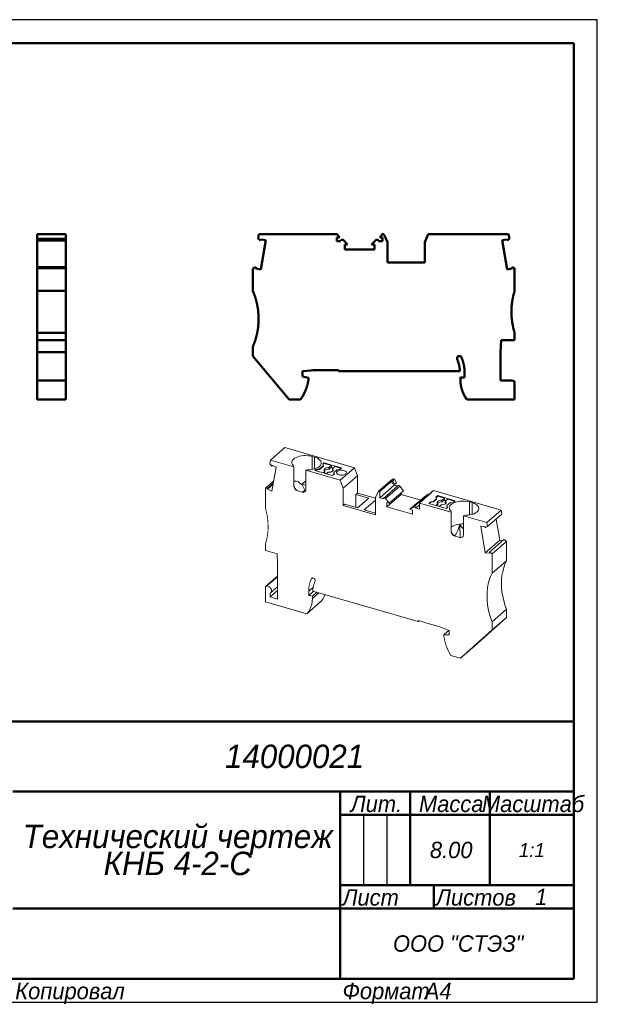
# Model space of a CAD drawing. Header units: millimetres. Extents: x 0 to 297, y 0 to 210.
# Tile 2 of 2: x 173 to 297, y 0 to 210. Entities that reach past the tile are written whole.
import ezdxf

# ---------------------------------------------------------------- set-up
doc = ezdxf.new("R2010")
doc.units = ezdxf.units.MM

# ---------------------------------------------------------------- blocks, each defined once
blk = doc.blocks.new('_FR1Страница_1')
at = {"color": 7, "lineweight": 25, "flags": 128}
for points in [[(297, 210), (0, 210)], [(297, 0), (297, 210)], [(247, 40), (247, 25)], [(252, 40), (252, 25)], [(242, 20), (292, 20)], [(0, 0), (297, 0)]]:
    blk.add_lwpolyline(points, dxfattribs=at)
at = {"color": 7, "lineweight": 50, "flags": 128}
for points in [[(20, 205), (292, 205)], [(292, 205), (292, 5)], [(107, 60), (292, 60)], [(172, 45), (292, 45)], [(242, 45), (242, 5)], [(257, 45), (257, 25)], [(274, 45), (274, 25)], [(242, 40), (292, 40)], [(242, 25), (292, 25)], [(262, 25), (262, 20)], [(172, 20), (292, 20)], [(292, 5), (20, 5)]]:
    blk.add_lwpolyline(points, dxfattribs=at)
at = {"color": 7}
for s, insert, char_height, width, attachment_point in [('\\pl0.5;{\\fT-FLEX Type A|b0|i1;\\l14000021 \\P}', (232, 52.5), 5, 122.5, 5), ('\\pl0.5;{\\fT-FLEX Type A|b0|i1;\\lМасштаб\\P}', (283, 44.125), 3.5, 19.75, 2), ('\\pl0.5;{\\fT-FLEX Type A|b0|i1;\\lЛит.\\P}', (249.5, 44.125), 3.5, 16.75, 2), ('\\pl0.5;{\\fT-FLEX Type A|b0|i1;\\lМасса\\P}', (265.5, 44.125), 3.5, 18.75, 2), ('\\pl0.5;{\\fT-FLEX Type A|b0|i1;\\l8.00\\P}', (265.5, 32.5), 3.5, 18.75, 5), ('{\\fT-FLEX Type A|b0|i1;\\l1:1\\P}', (283, 32.5), 3, 19.5, 5), ('\\pl0.5;{\\fT-FLEX Type A|b0|i1;\\l\\P}', (244.5, 32.5), 3.5, 6.75, 5), ('\\pl0.5;{\\fT-FLEX Type A|b0|i1;\\l\\P}', (249.5, 32.5), 3.5, 6.75, 5), ('\\pl0.5;{\\fT-FLEX Type A|b0|i1;\\l\\P}', (254.5, 32.5), 3.5, 6.75, 5), ('\\pl0.5;{\\fT-FLEX Type A|b0|i1;\\l\\H0.857143x;\\P}', (283, 32.5), 3.5, 19.75, 5), ('\\pl0.5;{\\fT-FLEX Type A|b0|i1;\\lЛист\\P}', (242, 24.125), 3.5, 11.75, 1), ('\\pl0.5;{\\fT-FLEX Type A|b0|i1;\\l\\H0.857143x;\\P}', (257, 24.125), 3.5, 11.75, 2), ('\\pl0.5;{\\fT-FLEX Type A|b0|i1;\\lЛистов\\P}', (262, 24.125), 3.5, 17.75, 1), ('{\\fT-FLEX Type A|b0|i1;\\l1\\P}', (285, 22.5), 3.5, 15.75, 5), ('\\pl0.5;{\\fT-FLEX Type A|b0|i1;\\l\\H0.857143x;\\P}', (285, 24.125), 3.5, 15.75, 2), ('{\\fT-FLEX Type A|b0|i1;\\l\\P}', (257, 22.5), 3.5, 11.75, 5), ('{\\fT-FLEX Type A|b0|i1;\\l}', (207, 20), 3, 71.5, 5), ('\\pl0.5;{\\fT-FLEX Type A|b0|i1;\\lООО "СТЭЗ"\\P}', (267, 12.5), 3.5, 51.75, 5), ('\\pl0.6;{\\fT-FLEX Type A|b0|i1;\\l \\P}', (207, 12.5), 3.5, 71.75, 5), ('\\pl0.5;{\\fT-FLEX Type A|b0|i1;\\lКопировал\\P}', (172, 4.125), 3.5, 23.566, 1), ('\\pl0.5;{\\fT-FLEX Type A|b0|i1;\\l\\P}', (193.816, 4.125), 3.5, 40.967, 1), ('\\pl0.5;{\\fT-FLEX Type A|b0|i1;\\lФормат\\P}', (242, 4.125), 3.5, 18.675, 1), ('\\pl0.5;{\\fT-FLEX Type A|b0|i1;\\l\\P}', (258.925, 4.125), 3.5, 9.825, 1), ('{\\fT-FLEX Type A|b0|i1;\\lA4\\P}', (262.962, 4.125), 3.5, 9.825, 2)]:
    blk.add_mtext(s, dxfattribs=dict(at, insert=insert, char_height=char_height, width=width, attachment_point=attachment_point))
at = {"color": 7, "insert": (207, 32.5), "char_height": 5, "width": 72.5, "attachment_point": 5, "line_spacing_factor": 0.692771}
blk.add_mtext('\\pl0.5;{\\fT-FLEX Type A|b0|i1;\\lТехнический чертеж\\PКНБ 4-2-С\\P}', dxfattribs=at)
blk = doc.blocks.new('Страница_1')
at = {"color": 7, "lineweight": 50, "flags": 128}
for points in [[(177.162, 163.159), (177.162, 164.161)], [(183.312, 164.161), (177.162, 164.161)], [(183.312, 163.159), (177.162, 163.159)], [(177.162, 162.766), (177.162, 163.159)], [(177.162, 162.766), (183.312, 162.766)], [(177.162, 157.077), (177.162, 162.76)], [(183.312, 163.159), (183.312, 164.161)], [(183.312, 162.766), (183.312, 163.159)], [(183.312, 157.077), (183.312, 162.76)], [(224.602, 164.161), (224.438, 163.232)], [(224.438, 163.232), (224.993, 162.766)], [(241.364, 164.161), (224.602, 164.161)], [(225.041, 163.033), (224.993, 162.766)], [(226.095, 162.848), (224.997, 156.619)], [(226.095, 162.848), (225.041, 163.033)], [(241.262, 163.461), (241.262, 162.661)], [(241.262, 163.461), (241.854, 163.461)], [(241.262, 162.661), (242.172, 162.661)], [(241.364, 164.161), (241.854, 163.461)], [(243.595, 161.962), (242.684, 162.873)], [(248.73, 161.962), (249.641, 162.873)], [(250.153, 162.661), (251.062, 162.661)], [(250.471, 163.461), (250.961, 164.161)], [(250.471, 163.461), (251.062, 163.461)], [(250.961, 164.161), (251.373, 164.161)], [(251.062, 162.661), (251.062, 163.461)], [(252.112, 162.411), (251.373, 164.161)], [(252.112, 158.111), (252.112, 162.411)], [(260.852, 164.161), (260.112, 162.411)], [(260.112, 162.411), (260.112, 158.111)], [(260.852, 164.161), (278.023, 164.161)], [(277.684, 163.033), (276.63, 162.848)], [(277.728, 156.619), (276.63, 162.848)], [(277.731, 162.766), (277.684, 163.033)], [(277.731, 162.766), (278.2, 163.159)], [(278.2, 163.159), (278.023, 164.161)], [(242.987, 161.962), (243.595, 161.962)], [(242.987, 161.962), (242.987, 160.911)], [(242.987, 160.911), (249.337, 160.911)], [(248.73, 161.962), (249.337, 161.962)], [(249.337, 161.962), (249.337, 160.911)], [(252.112, 158.111), (260.112, 158.111)], [(183.312, 157.072), (177.162, 157.072)], [(177.162, 156.862), (177.162, 157.072)], [(183.312, 156.862), (177.162, 156.862)], [(177.162, 152.061), (177.162, 156.862)], [(183.312, 156.862), (183.312, 157.072)], [(183.312, 152.061), (183.312, 156.862)], [(223.99, 157.072), (223.312, 156.826)], [(223.312, 156.826), (223.312, 152.061)], [(223.99, 157.072), (223.942, 156.805)], [(223.942, 156.805), (224.997, 156.619)], [(277.728, 156.619), (278.782, 156.805)], [(279.312, 156.862), (278.735, 157.072)], [(278.782, 156.805), (278.735, 157.072)], [(279.312, 152.061), (279.312, 156.862)], [(177.162, 152.061), (177.162, 147.561)], [(177.162, 152.061), (183.312, 152.061)], [(183.312, 152.061), (183.312, 147.561)], [(177.162, 147.561), (177.162, 143.061)], [(183.312, 147.561), (183.312, 143.061)], [(177.162, 141.461), (177.162, 143.061)], [(177.162, 143.061), (183.312, 143.061)], [(183.312, 141.461), (177.162, 141.461)], [(177.162, 141.461), (177.162, 138.961)], [(183.312, 141.461), (183.312, 143.061)], [(183.312, 141.461), (183.312, 138.961)], [(276.411, 141.461), (276.312, 138.961)], [(276.411, 141.461), (279.312, 141.461)], [(279.312, 141.461), (279.312, 143.061)], [(177.162, 138.961), (177.162, 132.861)], [(177.162, 138.961), (183.312, 138.961)], [(183.312, 138.961), (183.312, 132.866)], [(223.312, 138.061), (223.312, 140.061)], [(276.312, 138.961), (276.312, 132.861)], [(231.126, 128.811), (223.312, 138.061)], [(233.912, 134.861), (233.968, 134.866)], [(233.912, 134.861), (233.912, 134.553)], [(233.968, 134.866), (235.758, 135.022)], [(235.758, 135.022), (236.198, 135.061)], [(236.198, 135.061), (238.859, 135.061)], [(238.859, 135.061), (241.612, 135.061)], [(241.612, 134.861), (241.612, 135.061)], [(267.606, 134.861), (241.612, 134.861)], [(267.574, 135.31), (267.606, 134.861)], [(268.584, 135.25), (268.612, 134.561)], [(177.162, 132.832), (177.162, 132.861)], [(178.262, 132.861), (177.162, 132.861)], [(177.162, 132.832), (177.162, 132.348)], [(183.312, 132.861), (178.265, 132.861)], [(183.312, 132.832), (183.312, 132.861)], [(183.312, 132.832), (183.312, 132.348)], [(233.912, 134.553), (233.912, 134.393)], [(233.912, 134.393), (233.912, 133.761)], [(233.912, 133.761), (235.212, 133.413)], [(235.212, 132.961), (235.212, 133.413)], [(267.712, 133.004), (267.712, 133.561)], [(268.112, 133.526), (267.712, 133.561)], [(268.612, 133.482), (268.112, 133.526)], [(268.612, 134.561), (268.612, 134.184)], [(268.612, 134.184), (268.612, 133.971)], [(268.612, 133.971), (268.612, 133.482)], [(278.712, 132.861), (276.312, 132.861)], [(278.937, 132.832), (278.712, 132.861)], [(177.162, 128.811), (177.162, 132.348)], [(183.312, 128.811), (183.312, 132.348)], [(279.312, 128.811), (279.312, 132.348)], [(183.312, 128.811), (177.162, 128.811)], [(231.126, 128.811), (233.517, 128.811)], [(269.107, 128.811), (279.312, 128.811)]]:
    blk.add_lwpolyline(points, dxfattribs=at)
at = {"color": 7, "linetype": 'Continuous', "lineweight": 50, "const_width": 0.5}
for points in [[(242.684, 162.873, 0.6681786), (242.172, 162.661, 0.6681786)], [(250.153, 162.661, 0.6681786), (249.641, 162.873, 0.6681786)], [(223.312, 140.061, 0.2087122), (223.312, 152.061, 0.2087122)], [(279.312, 152.061, 0.0763208), (278.621, 147.561, 0.0763208)], [(278.621, 147.561, 0.0763208), (279.312, 143.061, 0.0763208)], [(267.954, 137.801, 0.8171923), (266.993, 137.606, 0.8171923)], [(266.993, 137.606, 0.1005988), (267.033, 137.411, 0.1005988)], [(267.574, 135.31, 0.0746912), (267.033, 137.411, 0.0746912)], [(268.584, 135.25, 0.079661), (267.954, 137.801, 0.079661)], [(233.517, 128.811, 0.1196559), (235.212, 132.961, 0.1196559)], [(267.712, 133.004, 0.1619815), (269.107, 128.811, 0.1619815)], [(279.312, 132.348, 0.3419987), (278.937, 132.832, 0.3419987)]]:
    blk.add_lwpolyline(points, format="xyb", dxfattribs=at)
at = {"color": 7, "lineweight": 18, "flags": 128}
for points in [[(227.118, 115.855), (230.193, 118.518)], [(245.063, 114.225), (230.193, 118.518)], [(226.965, 115.031), (227.118, 115.855)], [(232.063, 114.427), (227.118, 115.855)], [(231.956, 114.737), (231.784, 114.952), (231.682, 115.177), (231.653, 115.408), (231.698, 115.639), (231.816, 115.862), (232.003, 116.074), (232.256, 116.268), (232.567, 116.439), (232.928, 116.584), (233.331, 116.698), (233.765, 116.778), (234.219, 116.823), (234.681, 116.831), (235.14, 116.803), (235.585, 116.738), (236.003, 116.638)], [(236.003, 116.638), (236.522, 116.488)], [(236.003, 113.861), (236.003, 116.638)], [(236.522, 116.488), (236.984, 116.323), (237.373, 116.115), (237.673, 115.874), (237.873, 115.608), (237.966, 115.328), (237.947, 115.043), (237.818, 114.767), (237.584, 114.508)], [(236.522, 113.979), (236.522, 116.488)], [(227.37, 114.573), (226.965, 115.031)], [(227.37, 114.573), (227.411, 114.793)], [(227.55, 114.729), (227.37, 114.573)], [(227.373, 109.249), (228.324, 114.369)], [(227.411, 114.793), (228.324, 114.369)], [(232.063, 110.313), (232.063, 114.427)], [(232.071, 110.378), (232.071, 114.492)], [(241.988, 111.562), (234.661, 113.677)], [(234.661, 109.563), (234.661, 113.677)], [(237.584, 114.508), (237.387, 114.359), (237.154, 114.223), (236.891, 114.103), (236.599, 114), (236.285, 113.916), (235.952, 113.851), (235.606, 113.807), (235.252, 113.785)], [(236.87, 113.84), (236.614, 113.618)], [(236.727, 113.586), (236.87, 113.71)], [(237.601, 113.973), (236.87, 113.84)], [(237.601, 113.843), (236.87, 113.71)], [(236.87, 113.84), (236.87, 113.71)], [(238.419, 114.681), (237.601, 113.973)], [(237.601, 113.843), (238.419, 114.551)], [(237.601, 113.973), (237.601, 113.843)], [(238.539, 115.285), (238.284, 115.064)], [(238.284, 115.064), (238.419, 114.681)], [(238.319, 114.965), (238.539, 115.156)], [(238.419, 114.681), (238.419, 114.551)], [(238.721, 113.463), (238.585, 113.59), (238.527, 113.731), (238.553, 113.875), (238.659, 114.009), (238.838, 114.123), (239.075, 114.206), (239.349, 114.252), (239.637, 114.256)], [(238.539, 115.285), (238.539, 115.156)], [(242.263, 114.21), (238.539, 115.285)], [(240.142, 114.693), (238.539, 115.156)], [(238.594, 113.581), (238.659, 113.663), (238.838, 113.776), (239.075, 113.859), (239.349, 113.905), (239.637, 113.91)], [(240.33, 114.056), (240.466, 113.929), (240.524, 113.787), (240.498, 113.644), (240.392, 113.509), (240.213, 113.396), (239.976, 113.313), (239.702, 113.267), (239.414, 113.263)], [(239.637, 114.256), (240.142, 114.693)], [(239.637, 113.91), (240.142, 114.347)], [(239.637, 114.256), (239.637, 113.91)], [(240.142, 114.693), (240.142, 114.347)], [(240.534, 114.233), (240.142, 114.347)], [(240.834, 114.493), (240.33, 114.056)], [(240.33, 114.056), (240.33, 113.71)], [(240.33, 113.71), (240.457, 113.591)], [(240.628, 113.194), (241.308, 113.783)], [(242.151, 114.113), (240.834, 114.493)], [(241.308, 113.783), (241.855, 113.856)], [(243.122, 113.496), (242.943, 113.589), (242.723, 113.656), (242.477, 113.695), (242.22, 113.703), (241.966, 113.68), (241.732, 113.626), (241.531, 113.545), (241.376, 113.442)], [(241.855, 113.856), (242.263, 114.21)], [(241.988, 111.562), (245.063, 114.225)], [(245.063, 114.225), (245.704, 112.524)], [(236.614, 113.618), (240.338, 112.543)], [(238.329, 113.123), (238.721, 113.463)], [(238.629, 113.037), (238.721, 113.116)], [(238.721, 113.463), (238.721, 113.116)], [(239.414, 113.263), (239.022, 112.923)], [(240.338, 112.543), (240.774, 112.921)], [(240.774, 112.921), (240.628, 113.194)], [(240.628, 113.194), (240.628, 113.064)], [(240.628, 113.064), (240.726, 112.879)], [(241.376, 113.442), (241.291, 113.348), (241.244, 113.248), (241.237, 113.145), (241.271, 113.043), (241.343, 112.947), (241.452, 112.86), (241.593, 112.785), (241.76, 112.725), (241.948, 112.682), (242.148, 112.659), (242.354, 112.655), (242.557, 112.672), (242.75, 112.708), (242.924, 112.763), (243.075, 112.833), (243.194, 112.917)], [(241.988, 111.562), (242.629, 109.861)], [(245.704, 112.524), (242.629, 109.861)], [(243.194, 112.917), (243.307, 113.059), (243.333, 113.212), (243.27, 113.362), (243.122, 113.496)], [(245.704, 112.524), (245.704, 108.801)], [(250.198, 109.192), (253.273, 111.855)], [(253.229, 111.406), (253.629, 111.752)], [(253.629, 111.752), (253.273, 111.855)], [(254.054, 111.023), (253.629, 111.752)], [(226.001, 109.856), (227.771, 111.389)], [(226.001, 109.856), (226.501, 109.894)], [(226.001, 105.698), (226.001, 109.856)], [(226.46, 109.674), (227.642, 110.697)], [(226.46, 109.674), (226.501, 109.894)], [(227.373, 109.249), (226.46, 109.674)], [(226.501, 109.894), (227.683, 110.918)], [(232.063, 110.313), (232.08, 110.153), (232.13, 109.991), (232.311, 109.687), (232.574, 109.445), (232.879, 109.299)], [(232.071, 111.237), (232.216, 111.322), (232.398, 111.365), (232.603, 111.356), (232.83, 111.294), (233.073, 111.179), (233.331, 111.014), (233.598, 110.803), (233.87, 110.549)], [(232.882, 109.304), (232.71, 109.39), (232.554, 109.514), (232.298, 109.839), (232.105, 110.22), (232.098, 110.239)], [(233.846, 109.019), (234.151, 108.99), (234.414, 109.08), (234.595, 109.28), (234.644, 109.413), (234.661, 109.563)], [(233.87, 110.699), (234.137, 110.991), (234.411, 111.244), (234.661, 111.433)], [(233.87, 110.699), (234.661, 110.471)], [(233.87, 110.549), (233.87, 110.699)], [(233.87, 110.549), (234.433, 109.411)], [(242.629, 109.861), (242.629, 106.138)], [(253.141, 111.431), (250.466, 109.114)], [(253.541, 110.478), (250.466, 107.815)], [(254.392, 110.403), (251.317, 107.74)], [(254.773, 110.307), (251.698, 107.644)], [(253.141, 111.431), (253.141, 110.825)], [(253.229, 111.406), (253.141, 111.431)], [(253.141, 110.825), (253.654, 110.677)], [(253.654, 110.677), (253.229, 111.406)], [(253.541, 110.478), (253.541, 110.709)], [(254.245, 110.275), (253.541, 110.478)], [(253.654, 110.677), (254.054, 111.023)], [(254.773, 110.307), (254.711, 110.37), (254.64, 110.416), (254.563, 110.442), (254.489, 110.445), (254.424, 110.424), (254.395, 110.4)], [(255.562, 109.29), (254.773, 110.307)], [(232.879, 109.299), (232.882, 109.304)], [(233.103, 109.234), (232.879, 109.299)], [(232.882, 109.304), (233.103, 109.234)], [(233.103, 109.234), (233.622, 109.084)], [(233.846, 109.019), (233.622, 109.084)], [(233.622, 109.084), (233.854, 109.024)], [(233.854, 109.024), (233.846, 109.019)], [(234.42, 109.09), (234.252, 109.024), (234.054, 109.002), (233.854, 109.024)], [(234.433, 109.411), (233.971, 109.011)], [(234.433, 109.087), (234.433, 109.411)], [(245.704, 108.801), (245.379, 108.519)], [(245.379, 108.519), (245.379, 105.719)], [(248.107, 107.732), (245.379, 108.519)], [(245.682, 105.631), (248.107, 107.732)], [(249.557, 107.688), (245.704, 108.801)], [(249.557, 107.861), (250.198, 109.192)], [(249.557, 104.138), (249.557, 107.861)], [(250.466, 109.114), (250.198, 109.192)], [(250.466, 107.815), (250.466, 109.114)], [(251.254, 107.588), (250.466, 107.815)], [(251.698, 107.644), (251.636, 107.707), (251.565, 107.753), (251.488, 107.779), (251.414, 107.782), (251.349, 107.761), (251.298, 107.72), (251.265, 107.66), (251.254, 107.588)], [(252.487, 106.627), (251.698, 107.644)], [(255.035, 108.532), (251.96, 105.869)], [(252.487, 106.627), (255.562, 109.29)], [(255.035, 108.834), (255.035, 108.532)], [(259.22, 107.324), (255.035, 108.532)], [(256.933, 105.343), (260.008, 108.006)], [(260.797, 108.568), (257.722, 105.905)], [(258.953, 106.664), (261.628, 108.981)], [(260.008, 108.006), (260.797, 108.568)], [(260.797, 108.568), (260.858, 108.595), (260.93, 108.6), (261.006, 108.582), (261.08, 108.542), (261.092, 108.531)], [(261.541, 109.006), (261.17, 108.584)], [(261.541, 109.006), (261.941, 109.353)], [(261.628, 108.981), (261.541, 109.006)], [(262.612, 107.633), (261.932, 107.044)], [(261.932, 106.914), (262.612, 107.503)], [(261.941, 109.353), (276.457, 105.162)], [(262.875, 108.26), (262.466, 107.906)], [(262.466, 107.906), (262.612, 107.633)], [(262.514, 107.818), (262.875, 108.131)], [(262.612, 107.633), (262.612, 107.503)], [(266.599, 107.185), (262.875, 108.26)], [(262.875, 108.26), (262.875, 108.131)], [(262.875, 108.131), (264.304, 107.718)], [(263.799, 107.281), (264.304, 107.718)], [(263.799, 106.935), (264.304, 107.372)], [(264.304, 107.718), (264.304, 107.372)], [(264.304, 107.372), (264.697, 107.258)], [(264.997, 107.518), (264.492, 107.081)], [(264.997, 107.518), (266.486, 107.088)], [(242.954, 106.419), (242.629, 106.138)], [(249.557, 104.138), (242.629, 106.138)], [(242.954, 106.419), (245.682, 105.631)], [(249.579, 107.307), (247.154, 105.206)], [(251.96, 106.779), (251.96, 105.869)], [(251.96, 106.779), (252.487, 106.627)], [(257.46, 104.281), (251.96, 105.869)], [(256.933, 105.343), (257.722, 105.905)], [(257.46, 105.191), (256.933, 105.343)], [(257.722, 105.905), (257.783, 105.932), (257.855, 105.937), (257.931, 105.919), (258.005, 105.879), (258.071, 105.821), (258.122, 105.75), (258.154, 105.671), (258.166, 105.593)], [(258.166, 105.593), (258.953, 106.275)], [(258.953, 105.365), (258.166, 105.593)], [(258.953, 106.664), (258.953, 105.365)], [(258.953, 106.664), (265.752, 104.702)], [(261.385, 106.971), (260.95, 106.593)], [(260.95, 106.593), (264.674, 105.518)], [(261.062, 106.561), (261.385, 106.841)], [(261.932, 107.044), (261.385, 106.971)], [(261.385, 106.971), (261.385, 106.841)], [(261.932, 106.914), (261.385, 106.841)], [(261.932, 107.044), (261.932, 106.914)], [(262.491, 106.148), (262.883, 106.488)], [(263.799, 107.281), (263.511, 107.277), (263.237, 107.231), (263.001, 107.148), (262.822, 107.035), (262.715, 106.9), (262.689, 106.756), (262.747, 106.615), (262.883, 106.488)], [(263.799, 106.935), (263.511, 106.93), (263.237, 106.884), (263.001, 106.801), (262.822, 106.688), (262.756, 106.606)], [(262.791, 106.062), (262.883, 106.141)], [(262.883, 106.488), (262.883, 106.141)], [(263.576, 106.288), (263.184, 105.948)], [(263.576, 106.288), (263.864, 106.292), (264.138, 106.338), (264.375, 106.421), (264.554, 106.535)], [(263.799, 107.281), (263.799, 106.935)], [(264.554, 106.535), (264.66, 106.669), (264.686, 106.813), (264.628, 106.954), (264.492, 107.081)], [(264.492, 107.081), (264.492, 106.735)], [(264.619, 106.616), (264.492, 106.735)], [(264.674, 105.518), (264.929, 105.74)], [(264.794, 106.123), (265.612, 106.831)], [(264.929, 105.74), (264.794, 106.123)], [(264.794, 106.123), (264.794, 105.993)], [(264.794, 105.993), (264.894, 105.709)], [(265.644, 105.012), (265.505, 105.176), (265.408, 105.348), (265.353, 105.524), (265.342, 105.703), (265.375, 105.88), (265.452, 106.055), (265.57, 106.223), (265.729, 106.383)], [(265.612, 106.831), (266.343, 106.964)], [(265.729, 106.383), (266.061, 106.614), (266.476, 106.808), (266.958, 106.958), (267.49, 107.058), (268.051, 107.105), (268.619, 107.095), (269.173, 107.031), (269.691, 106.913)], [(266.343, 106.964), (266.599, 107.185)], [(270.211, 106.763), (270.592, 106.632), (270.926, 106.472), (271.205, 106.288), (271.422, 106.083), (271.571, 105.864), (271.649, 105.636), (271.653, 105.405), (271.584, 105.176), (271.442, 104.956), (271.232, 104.75), (270.96, 104.563), (270.631, 104.4), (270.255, 104.265), (269.84, 104.162), (269.399, 104.093), (268.94, 104.061)], [(269.691, 104.139), (269.691, 106.913)], [(270.211, 106.763), (269.691, 106.913)], [(270.211, 104.254), (270.211, 106.763)], [(247.154, 105.206), (249.557, 104.513)], [(257.46, 105.191), (257.46, 104.281)], [(265.752, 100.588), (265.752, 104.702)], [(265.759, 100.653), (265.759, 104.767)], [(268.35, 99.838), (268.35, 103.952)], [(268.35, 103.952), (273.382, 102.499)], [(273.382, 102.499), (276.457, 105.162)], [(273.524, 101.654), (276.599, 104.317)], [(275.358, 103.242), (276.115, 98.729)], [(276.457, 105.162), (276.599, 104.317)], [(268.35, 102.207), (268.051, 102.212), (267.49, 102.165), (266.958, 102.065), (266.476, 101.915), (266.061, 101.721), (265.759, 101.511)], [(266.575, 99.781), (266.743, 99.971), (266.898, 100.225), (267.039, 100.512), (267.167, 100.816), (267.4, 101.449), (267.613, 102.095)], [(268.35, 101.143), (268.348, 101.144), (267.963, 101.607), (267.613, 102.095)], [(267.613, 102.095), (267.637, 99.288)], [(272.089, 101.735), (273.002, 101.633)], [(272.089, 101.735), (273.04, 96.066)], [(273.002, 101.633), (273.043, 101.389)], [(273.524, 101.654), (273.043, 101.389)], [(273.382, 102.499), (273.524, 101.654)], [(266.567, 99.574), (266.262, 99.72), (266, 99.962), (265.818, 100.266), (265.769, 100.428), (265.752, 100.588)], [(265.787, 100.514), (265.794, 100.495), (265.986, 100.114), (266.242, 99.789), (266.399, 99.665), (266.571, 99.579)], [(266.381, 99.679), (266.434, 99.691), (266.575, 99.781)], [(266.571, 99.579), (266.567, 99.574)], [(266.567, 99.574), (266.791, 99.509)], [(266.791, 99.509), (266.571, 99.579)], [(267.311, 99.359), (266.791, 99.509)], [(267.543, 99.299), (267.311, 99.359)], [(267.311, 99.359), (267.534, 99.294)], [(268.35, 99.838), (268.333, 99.688), (268.283, 99.555), (268.102, 99.355), (267.839, 99.265), (267.534, 99.294)], [(267.534, 99.294), (267.543, 99.299)], [(267.543, 99.299), (267.742, 99.277), (267.94, 99.299), (268.109, 99.365)], [(226.001, 96.518), (226.001, 97.904)], [(273.04, 96.066), (276.115, 98.729)], [(276.987, 98.87), (273.912, 96.207)], [(274.499, 95.825), (277.574, 98.488)], [(276.743, 98.659), (276.115, 98.729)], [(276.987, 98.87), (277.574, 98.488)], [(277.574, 98.488), (277.574, 94.361)], [(228.514, 95.793), (226.001, 96.518)], [(228.514, 95.793), (228.599, 93.603)], [(273.953, 95.964), (273.04, 96.066)], [(273.912, 96.207), (273.953, 95.964)], [(273.912, 96.207), (274.499, 95.825)], [(274.499, 95.825), (274.499, 91.698)], [(228.599, 93.603), (228.599, 86.155)], [(277.574, 94.361), (274.499, 91.698)], [(277.574, 83.969), (277.245, 84.892), (276.975, 85.818), (276.763, 86.745), (276.611, 87.666), (276.52, 88.579), (276.489, 89.478), (276.52, 90.359), (276.611, 91.219), (276.763, 92.053), (276.975, 92.857), (277.245, 93.628), (277.574, 94.361)], [(228.599, 91.038), (226.107, 88.879)], [(228.599, 90.921), (226.326, 88.952)], [(236.67, 90.1), (236.644, 90.253), (236.572, 90.402), (236.46, 90.531), (236.323, 90.624), (236.175, 90.671), (236.035, 90.666), (235.918, 90.61), (235.838, 90.509)], [(236, 90.65), (235.838, 90.509)], [(274.499, 81.306), (274.17, 82.229), (273.9, 83.155), (273.688, 84.082), (273.536, 85.003), (273.445, 85.916), (273.414, 86.815), (273.445, 87.696), (273.536, 88.556), (273.688, 89.39), (273.9, 90.194), (274.17, 90.965), (274.499, 91.698)], [(226.326, 88.952), (226.196, 88.932), (226.092, 88.865), (226.024, 88.76), (226.001, 88.626)], [(226.001, 85.563), (226.001, 88.626)], [(226.326, 88.952), (226.501, 88.926), (226.678, 88.859), (226.846, 88.755), (226.998, 88.619), (227.125, 88.459), (227.221, 88.282), (227.28, 88.098), (227.3, 87.916)], [(227.11, 87.461), (228.599, 88.75)], [(236.24, 88.71), (235.268, 87.868)], [(235.292, 88.457), (235.268, 87.868)], [(228.599, 87.955), (227.04, 86.605)], [(227.3, 87.916), (227.283, 87.758), (227.232, 87.617), (227.15, 87.5), (227.04, 87.41)], [(227.04, 86.605), (227.04, 87.41)], [(228.599, 86.155), (227.04, 86.605)], [(234.839, 83.012), (235.199, 83.447), (235.5, 83.935), (235.737, 84.47), (235.909, 85.047), (236.012, 85.657), (236.047, 86.295)], [(235.268, 87.868), (235.268, 87.541)], [(236.055, 87.615), (235.268, 86.933)], [(235.268, 87.541), (235.268, 87.356)], [(235.268, 87.356), (235.268, 86.933)], [(235.268, 86.933), (235.701, 86.846)], [(235.701, 86.846), (236.047, 86.777)], [(236.047, 86.777), (237.022, 87.621)], [(237.439, 87.5), (236.047, 86.295)], [(236.047, 86.295), (236.047, 86.777)], [(236.055, 87.615), (236.302, 87.829)], [(236.167, 88.257), (236.139, 87.876)], [(236.139, 87.876), (258.65, 81.377)], [(237.914, 85.675), (238.274, 86.11), (238.575, 86.598), (238.801, 87.108)], [(234.839, 83.012), (226.001, 85.563)], [(237.914, 85.675), (234.839, 83.012)], [(270.807, 76.179), (277.574, 82.237)], [(277.574, 83.969), (274.499, 81.306)], [(274.499, 79.574), (277.574, 82.237)], [(277.574, 82.237), (277.574, 83.969)], [(261.035, 80.862), (258.65, 81.551)], [(258.65, 81.377), (258.65, 81.551)], [(258.8, 81.507), (258.65, 81.377)], [(263.339, 80.197), (261.035, 80.862)], [(263.721, 80.054), (263.339, 80.197)], [(265.271, 79.47), (263.721, 80.054)], [(274.499, 79.574), (274.499, 81.306)], [(264.98, 79.205), (264.193, 78.523)], [(265.319, 78.5), (264.193, 78.523)], [(264.193, 78.132), (264.193, 78.523)], [(264.98, 79.205), (265.282, 79.466)], [(265.319, 79.452), (265.271, 79.47)], [(265.319, 79.452), (265.319, 79.186)], [(265.319, 79.186), (265.319, 79.048)], [(265.319, 79.048), (265.319, 78.5)], [(267.732, 73.516), (274.499, 79.574)], [(267.732, 73.516), (270.807, 76.179)], [(267.732, 73.516), (265.661, 74.114)]]:
    blk.add_lwpolyline(points, dxfattribs=at)
at = {"color": 7, "linetype": 'Continuous', "lineweight": 18, "const_width": 0.18}
for points in [[(232.063, 114.427, 0.2698379), (231.956, 114.737, 0.2698379)], [(235.252, 113.785, 0.0803121), (234.661, 113.677, 0.0803121)], [(232.063, 110.313, 0.049994), (232.06, 110.378, 0.049994)], [(232.074, 110.378, 0.1390249), (232.098, 110.239, 0.1390249)], [(226.599, 101.628, 0.0701084), (226.001, 105.698, 0.0701084)], [(265.752, 104.702, 0.2698378), (265.644, 105.012, 0.2698378)], [(268.94, 104.061, 0.0803121), (268.35, 103.952, 0.0803121)], [(226.001, 97.904, 0.0833543), (226.599, 101.628, 0.0833543)], [(265.752, 100.588, 0.049994), (265.748, 100.653, 0.049994)], [(265.763, 100.653, 0.1390249), (265.787, 100.514, 0.1390249)], [(235.838, 90.509, 0.0914946), (235.292, 88.457, 0.0914946)], [(236.635, 89.941, 0.0862477), (236.167, 88.257, 0.0862477)], [(236.635, 89.941, 0.1130433), (236.67, 90.1, 0.1130433)], [(264.193, 78.132, 0.0985881), (265.661, 74.114, 0.0985881)]]:
    blk.add_lwpolyline(points, format="xyb", dxfattribs=at)
blk.add_blockref('_FR1Страница_1', (0, 0))

msp = doc.modelspace()

# ---------------------------------------------------------------- block references
msp.add_blockref('Страница_1', (0, 0))

doc.saveas('drawing.dxf')
